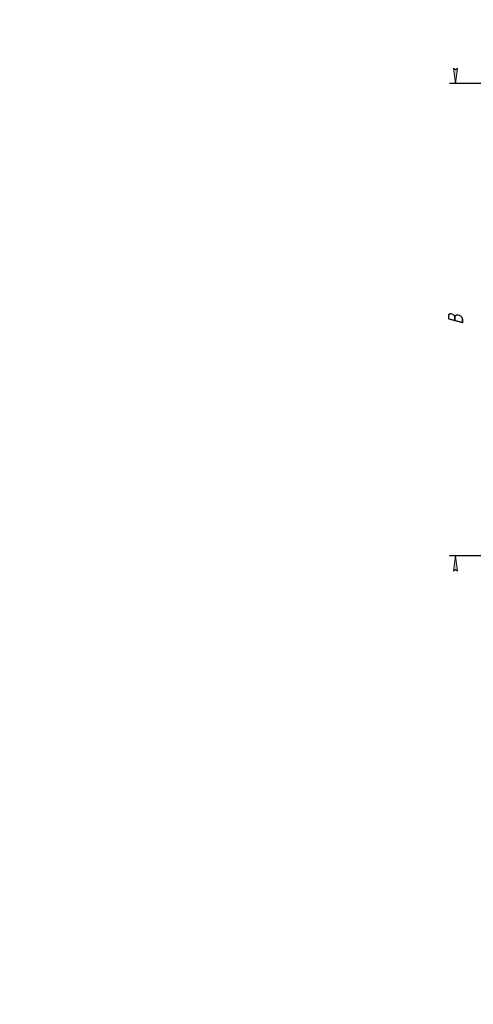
# Model space of a CAD drawing. Header units: millimetres. Extents: x 0 to 420, y 0 to 594.
# Tile 1 of 17: x 0 to 148, y 0 to 321. Entities that reach past the tile are written whole.
import ezdxf

# ---------------------------------------------------------------- set-up
doc = ezdxf.new("R2010")
doc.units = ezdxf.units.MM
doc.linetypes.add('K5LT_THIN', pattern=[0])
doc.layers.add('Системный слой', color=7, linetype='Continuous')
doc.styles.add('KDIMTEXTSTYLE', font='GOST_AU.SHX', dxfattribs={"width": 0.96, "oblique": 15, "height": 5})
doc.dimstyles.new('KDIMSTYLE (0.20)', dxfattribs={"dimtxt": 5, "dimasz": 1, "dimexe": 2, "dimexo": 0, "dimgap": 1, "dimtad": 1, "dimlfac": 5, "dimtxsty": 'KDIMTEXTSTYLE', "dimsah": 1, "dimcen": 0, "dimdle": 1, "dimadec": 0, "dimazin": 0, "dimtfac": 0.667, "dimtmove": 0, "dimatfit": 3, "dimfxl": 1, "dimtvp": 1, "dimtolj": 1, "dimtzin": 0, "dimarcsym": 0})

# ---------------------------------------------------------------- blocks, each defined once
blk = doc.blocks.new('KDIMARROW_01')
at = {"layer": 'Системный слой'}
blk.add_hatch(color=0, dxfattribs=at).paths.add_polyline_path([(0, 0), (-5, 0.66), (-4.5, 0), (-5, -0.66)])
at = {"layer": 'Системный слой', "color": 0, "linetype": 'K5LT_THIN', "lineweight": 18}
for p, q in [((-4.5, 0), (-5, 0.66)), ((-5, 0.66), (0, 0)), ((0, 0), (-5, -0.66)), ((-5, -0.66), (-4.5, 0)), ((0, 0), (-1, 0))]:
    blk.add_line(p, q, dxfattribs=at)

msp = doc.modelspace()

# ---------------------------------------------------------------- dimensions: what is measured, and where the dimension line sits
at = {"layer": 'Системный слой', "color": 7}
msp.add_linear_dim(base=(142.2655, 146.4155), p1=(196.7655, 300.6155), p2=(162.7655, 146.4155), angle=90, location=(142.2655, 223.5155), text='\\H5.0;\\W0.965;\\Q15;\\H5.0;\\W0.965;\\Q15;\\Q15;В', dimstyle='KDIMSTYLE (0.20)', override={"dimexo": 0, "dimblk1": 'KDIMARROW_01', "dimblk2": 'KDIMARROW_01', "dimse1": 0, "dimse2": 0, "dimclrt": 7, "dimtolj": 1}, dxfattribs=at).render()

doc.saveas('drawing.dxf')
